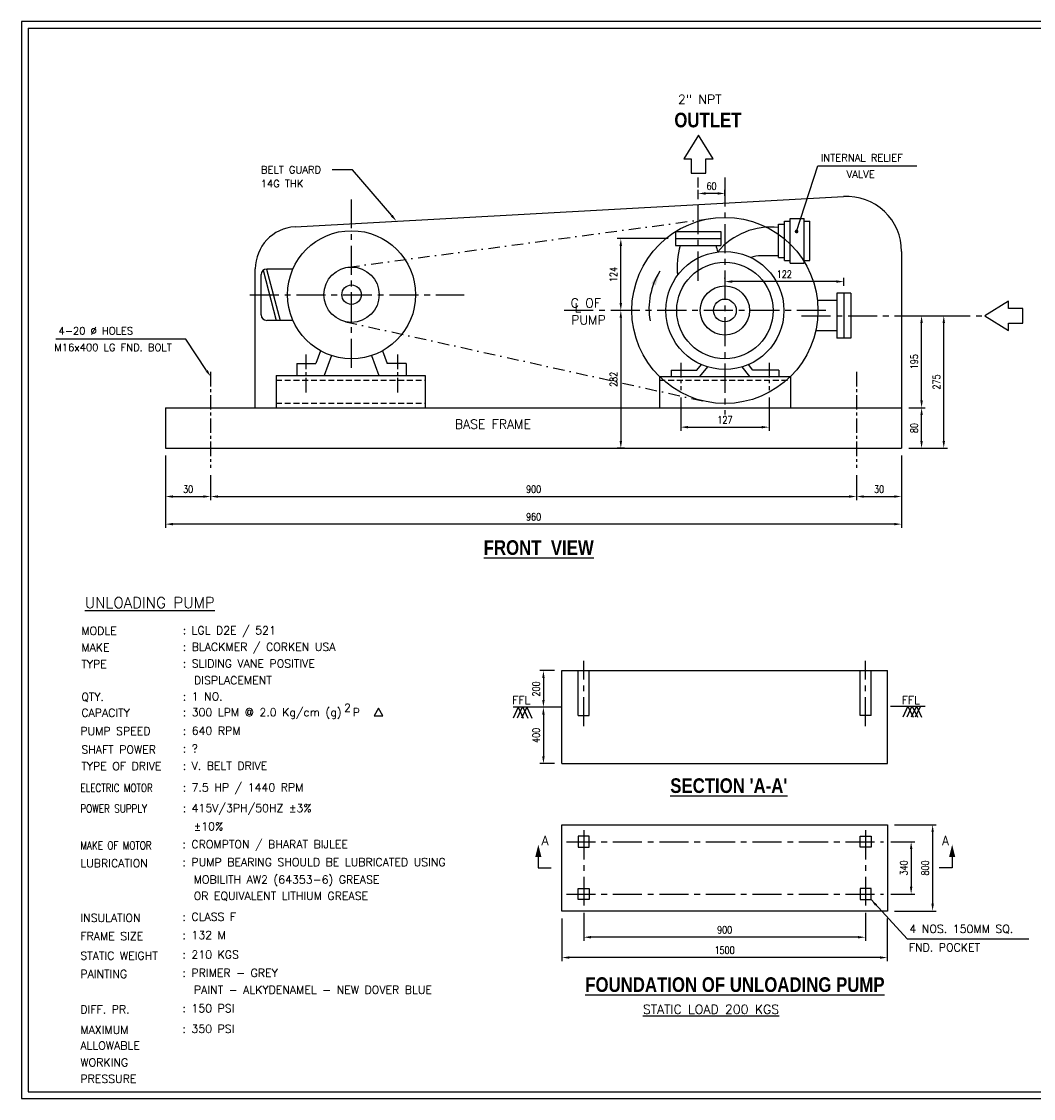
# Model space of a CAD drawing. Header units: millimetres. Extents: x 0 to 420, y 0 to 294.
# Tile 1 of 2: x 0 to 276, y 0 to 294. Entities that reach past the tile are written whole.
import ezdxf

# ---------------------------------------------------------------- set-up
doc = ezdxf.new("R2010")
doc.units = ezdxf.units.MM
doc.header["$LTSCALE"] = 0.25
for name, pattern in [('CENTER', [50.8, 31.75, -6.35, 6.35, -6.35]), ('DASHDOT', [25.4, 12.7, -6.35, 0, -6.35]), ('HIDDEN', [9.525, 6.35, -3.175])]:
    doc.linetypes.add(name, pattern=pattern)
for name, color, linetype in [('Cen', 8, 'CENTER'), ('dashdot', 6, 'DASHDOT'), ('dim', 1, 'Continuous'), ('Dwg', 7, 'Continuous'), ('hid', 1, 'HIDDEN'), ('TEXT', 3, 'Continuous')]:
    doc.layers.add(name, color=color, linetype=linetype)
doc.styles.add('dim', font='simplex.shx', dxfattribs={"width": 0.8})
doc.styles.add('ROM', font='romans.shx')
doc.styles.add('RS', font='ROMANT', dxfattribs={"width": 0.8, "height": 3})
doc.styles.add('style1', font='swisscbo.ttf')
doc.dimstyles.new('ISO-25', dxfattribs={"dimtxt": 2, "dimasz": 2, "dimexe": 1, "dimexo": 2, "dimgap": 1, "dimtad": 1, "dimtxsty": 'dim', "dimcen": 2.5, "dimclrd": 256, "dimclre": 256, "dimadec": 0, "dimazin": 0, "dimtfac": 1, "dimtmove": 0, "dimatfit": 3, "dimfxl": 0, "dimlwd": -1, "dimlwe": -1, "dimarcsym": 0})

# ---------------------------------------------------------------- blocks, each defined once
blk = doc.blocks.new('*D3')
at = {"layer": 'Defpoints', "color": 0}
for p in [(240.21, 188.51), (245.67, 188.51), (240.21, 177.46)]:
    blk.add_point(p, dxfattribs=at)
at = {"layer": 'dim'}
for p, q in [((242.21, 188.51), (246.67, 188.51)), ((245.67, 179.46), (245.67, 186.51)), ((242.21, 177.46), (246.67, 177.46))]:
    blk.add_line(p, q, dxfattribs=at)
for points in [[(245.33, 186.51), (246, 186.51), (245.67, 188.51)], [(245.33, 179.46), (246, 179.46), (245.67, 177.46)]]:
    blk.add_solid(points, dxfattribs=at)
at = {"layer": 'dim', "color": 0, "insert": (243.67, 182.99), "char_height": 2, "attachment_point": 5, "rotation": 90, "style": 'dim'}
blk.add_mtext('80', dxfattribs=at)
blk = doc.blocks.new('*D4')
at = {"layer": 'Defpoints', "color": 0}
for p in [(240.21, 213.65), (245.67, 213.65), (240.21, 188.51)]:
    blk.add_point(p, dxfattribs=at)
at = {"layer": 'dim'}
for p, q in [((242.21, 213.65), (246.67, 213.65)), ((245.67, 190.51), (245.67, 211.65)), ((242.21, 188.51), (246.67, 188.51))]:
    blk.add_line(p, q, dxfattribs=at)
for points in [[(245.33, 211.65), (246, 211.65), (245.67, 213.65)], [(245.33, 190.51), (246, 190.51), (245.67, 188.51)]]:
    blk.add_solid(points, dxfattribs=at)
at = {"layer": 'dim', "color": 0, "insert": (243.67, 201.08), "char_height": 2, "attachment_point": 5, "rotation": 90, "style": 'dim'}
blk.add_mtext('195', dxfattribs=at)
blk = doc.blocks.new('*D5')
at = {"layer": 'Defpoints', "color": 0}
for p in [(240.21, 213.65), (251.72, 213.65), (240.21, 177.46)]:
    blk.add_point(p, dxfattribs=at)
at = {"layer": 'dim'}
for p, q in [((242.21, 213.65), (252.72, 213.65)), ((251.72, 179.46), (251.72, 211.65)), ((242.21, 177.46), (252.72, 177.46))]:
    blk.add_line(p, q, dxfattribs=at)
for points in [[(251.39, 211.65), (252.06, 211.65), (251.72, 213.65)], [(251.39, 179.46), (252.06, 179.46), (251.72, 177.46)]]:
    blk.add_solid(points, dxfattribs=at)
at = {"layer": 'dim', "color": 0, "insert": (249.72, 195.55), "char_height": 2, "attachment_point": 5, "rotation": 90, "style": 'dim'}
blk.add_mtext('275', dxfattribs=at)
blk = doc.blocks.new('*D6')
at = {"layer": 'Defpoints', "color": 0}
for p in [(166.59, 215.07), (163.58, 177.46), (166.59, 177.46)]:
    blk.add_point(p, dxfattribs=at)
at = {"layer": 'dim'}
for p, q in [((164.59, 215.07), (162.58, 215.07)), ((163.58, 213.07), (163.58, 179.46)), ((164.59, 177.46), (162.58, 177.46))]:
    blk.add_line(p, q, dxfattribs=at)
for points in [[(163.24, 213.07), (163.91, 213.07), (163.58, 215.07)], [(163.24, 179.46), (163.91, 179.46), (163.58, 177.46)]]:
    blk.add_solid(points, dxfattribs=at)
at = {"layer": 'dim', "color": 0, "insert": (161.58, 196.27), "char_height": 2, "attachment_point": 5, "rotation": 90, "style": 'dim'}
blk.add_mtext('282', dxfattribs=at)
blk = doc.blocks.new('*D7')
at = {"layer": 'Defpoints', "color": 0}
for p in [(163.58, 234.71), (178.53, 234.71), (166.59, 215.07)]:
    blk.add_point(p, dxfattribs=at)
at = {"layer": 'dim'}
for p, q in [((176.53, 234.71), (162.58, 234.71)), ((163.58, 217.07), (163.58, 232.71)), ((164.59, 215.07), (162.58, 215.07))]:
    blk.add_line(p, q, dxfattribs=at)
for points in [[(163.24, 232.71), (163.91, 232.71), (163.58, 234.71)], [(163.24, 217.07), (163.91, 217.07), (163.58, 215.07)]]:
    blk.add_solid(points, dxfattribs=at)
at = {"layer": 'dim', "color": 0, "insert": (161.58, 224.89), "char_height": 2, "attachment_point": 5, "rotation": 90, "style": 'dim'}
blk.add_mtext('124', dxfattribs=at)
blk = doc.blocks.new('*D8')
at = {"layer": 'Defpoints', "color": 0}
for p in [(179.92, 193.36), (204.05, 193.36), (204.05, 183.22)]:
    blk.add_point(p, dxfattribs=at)
at = {"layer": 'dim'}
for p, q in [((179.92, 191.36), (179.92, 182.22)), ((204.05, 191.36), (204.05, 182.22)), ((181.92, 183.22), (202.05, 183.22))]:
    blk.add_line(p, q, dxfattribs=at)
for points in [[(181.92, 183.56), (181.92, 182.89), (179.92, 183.22)], [(202.05, 183.56), (202.05, 182.89), (204.05, 183.22)]]:
    blk.add_solid(points, dxfattribs=at)
at = {"layer": 'dim', "color": 0, "insert": (191.99, 185.22), "char_height": 2, "attachment_point": 5, "style": 'dim'}
blk.add_mtext('127', dxfattribs=at)
blk = doc.blocks.new('*D9')
at = {"layer": 'Defpoints', "color": 0}
for p in [(191.99, 222.96), (191.99, 221.79), (224.41, 219.82)]:
    blk.add_point(p, dxfattribs=at)
at = {"layer": 'dim'}
for p, q in [((191.99, 223.79), (191.99, 223.96)), ((224.41, 221.82), (224.41, 223.96)), ((222.41, 222.96), (193.99, 222.96))]:
    blk.add_line(p, q, dxfattribs=at)
for points in [[(193.99, 223.3), (193.99, 222.63), (191.99, 222.96)], [(222.41, 223.3), (222.41, 222.63), (224.41, 222.96)]]:
    blk.add_solid(points, dxfattribs=at)
at = {"layer": 'dim', "color": 0, "insert": (208.2, 224.96), "char_height": 2, "attachment_point": 5, "style": 'dim'}
blk.add_mtext('122', dxfattribs=at)
blk = doc.blocks.new('*D10')
at = {"layer": 'Defpoints', "color": 0}
for p in [(39.31, 177.46), (51.62, 172.12), (51.62, 164.29)]:
    blk.add_point(p, dxfattribs=at)
at = {"layer": 'dim'}
for p, q in [((39.31, 175.46), (39.31, 163.29)), ((51.62, 170.12), (51.62, 163.29)), ((41.31, 164.29), (49.62, 164.29))]:
    blk.add_line(p, q, dxfattribs=at)
for points in [[(41.31, 164.62), (41.31, 163.96), (39.31, 164.29)], [(49.62, 164.62), (49.62, 163.96), (51.62, 164.29)]]:
    blk.add_solid(points, dxfattribs=at)
at = {"layer": 'dim', "color": 0, "insert": (45.47, 166.29), "char_height": 2, "attachment_point": 5, "style": 'dim'}
blk.add_mtext('30', dxfattribs=at)
blk = doc.blocks.new('*D11')
at = {"layer": 'Defpoints', "color": 0}
for p in [(51.62, 172.12), (227.9, 172.12), (227.9, 164.29)]:
    blk.add_point(p, dxfattribs=at)
at = {"layer": 'dim'}
for p, q in [((51.62, 170.12), (51.62, 163.29)), ((227.9, 170.12), (227.9, 163.29)), ((53.62, 164.29), (225.9, 164.29))]:
    blk.add_line(p, q, dxfattribs=at)
for points in [[(53.62, 164.62), (53.62, 163.96), (51.62, 164.29)], [(225.9, 164.62), (225.9, 163.96), (227.9, 164.29)]]:
    blk.add_solid(points, dxfattribs=at)
at = {"layer": 'dim', "color": 0, "insert": (139.76, 166.29), "char_height": 2, "attachment_point": 5, "style": 'dim'}
blk.add_mtext('900', dxfattribs=at)
blk = doc.blocks.new('*D12')
at = {"layer": 'Defpoints', "color": 0}
for p in [(240.21, 177.46), (227.9, 172.12), (240.21, 164.29)]:
    blk.add_point(p, dxfattribs=at)
at = {"layer": 'dim'}
for p, q in [((240.21, 175.46), (240.21, 163.29)), ((227.9, 170.12), (227.9, 163.29)), ((229.9, 164.29), (238.21, 164.29))]:
    blk.add_line(p, q, dxfattribs=at)
for points in [[(229.9, 164.62), (229.9, 163.96), (227.9, 164.29)], [(238.21, 164.62), (238.21, 163.96), (240.21, 164.29)]]:
    blk.add_solid(points, dxfattribs=at)
at = {"layer": 'dim', "color": 0, "insert": (234.06, 166.29), "char_height": 2, "attachment_point": 5, "style": 'dim'}
blk.add_mtext('30', dxfattribs=at)
blk = doc.blocks.new('*D13')
at = {"layer": 'Defpoints', "color": 0}
for p in [(39.31, 177.46), (240.21, 177.46), (39.31, 156.76)]:
    blk.add_point(p, dxfattribs=at)
at = {"layer": 'dim'}
for p, q in [((39.31, 175.46), (39.31, 155.76)), ((240.21, 175.46), (240.21, 155.76)), ((238.21, 156.76), (41.31, 156.76))]:
    blk.add_line(p, q, dxfattribs=at)
for points in [[(41.31, 157.09), (41.31, 156.42), (39.31, 156.76)], [(238.21, 157.09), (238.21, 156.42), (240.21, 156.76)]]:
    blk.add_solid(points, dxfattribs=at)
at = {"layer": 'dim', "color": 0, "insert": (139.76, 158.76), "char_height": 2, "attachment_point": 5, "style": 'dim'}
blk.add_mtext('960', dxfattribs=at)
blk = doc.blocks.new('*D14')
at = {"layer": 'Defpoints', "color": 0}
for p in [(184.7, 247.02), (184.7, 244.4), (191.99, 244.4)]:
    blk.add_point(p, dxfattribs=at)
at = {"layer": 'dim'}
for p, q in [((184.7, 246.4), (184.7, 248.02)), ((189.99, 247.02), (186.7, 247.02)), ((191.99, 246.4), (191.99, 248.02))]:
    blk.add_line(p, q, dxfattribs=at)
for points in [[(186.7, 247.35), (186.7, 246.68), (184.7, 247.02)], [(189.99, 247.35), (189.99, 246.68), (191.99, 247.02)]]:
    blk.add_solid(points, dxfattribs=at)
at = {"layer": 'dim', "color": 0, "insert": (188.34, 249.02), "char_height": 2, "attachment_point": 5, "style": 'dim'}
blk.add_mtext('60', dxfattribs=at)
blk = doc.blocks.new('*D15')
at = {"layer": 'Defpoints', "color": 0}
for p in [(235.27, 70.06), (235.27, 55.77), (242.82, 55.77)]:
    blk.add_point(p, dxfattribs=at)
at = {"layer": 'dim'}
for p, q in [((237.27, 70.06), (243.82, 70.06)), ((242.82, 68.06), (242.82, 57.77)), ((237.27, 55.77), (243.82, 55.77))]:
    blk.add_line(p, q, dxfattribs=at)
for points in [[(242.49, 68.06), (243.16, 68.06), (242.82, 70.06)], [(242.49, 57.77), (243.16, 57.77), (242.82, 55.77)]]:
    blk.add_solid(points, dxfattribs=at)
at = {"layer": 'dim', "color": 0, "insert": (240.82, 62.91), "char_height": 2, "attachment_point": 5, "rotation": 90, "style": 'dim'}
blk.add_mtext('340', dxfattribs=at)
blk = doc.blocks.new('*D16')
at = {"layer": 'Defpoints', "color": 0}
for p in [(153.45, 52.71), (230.36, 52.71), (153.45, 44.01)]:
    blk.add_point(p, dxfattribs=at)
at = {"layer": 'dim'}
for p, q in [((153.45, 50.71), (153.45, 43.01)), ((230.36, 50.71), (230.36, 43.01)), ((228.36, 44.01), (155.45, 44.01))]:
    blk.add_line(p, q, dxfattribs=at)
for points in [[(155.45, 44.34), (155.45, 43.68), (153.45, 44.01)], [(228.36, 44.34), (228.36, 43.68), (230.36, 44.01)]]:
    blk.add_solid(points, dxfattribs=at)
at = {"layer": 'dim', "color": 0, "insert": (191.91, 46.01), "char_height": 2, "attachment_point": 5, "style": 'dim'}
blk.add_mtext('900', dxfattribs=at)
blk = doc.blocks.new('*D17')
at = {"layer": 'Defpoints', "color": 0}
for p in [(147.49, 51.14), (236.32, 51.14), (147.49, 38.46)]:
    blk.add_point(p, dxfattribs=at)
at = {"layer": 'dim'}
for p, q in [((147.49, 49.14), (147.49, 37.46)), ((236.32, 49.14), (236.32, 37.46)), ((234.32, 38.46), (149.49, 38.46))]:
    blk.add_line(p, q, dxfattribs=at)
for points in [[(149.49, 38.79), (149.49, 38.13), (147.49, 38.46)], [(234.32, 38.79), (234.32, 38.13), (236.32, 38.46)]]:
    blk.add_solid(points, dxfattribs=at)
at = {"layer": 'dim', "color": 0, "insert": (191.91, 40.46), "char_height": 2, "attachment_point": 5, "style": 'dim'}
blk.add_mtext('1500', dxfattribs=at)
blk = doc.blocks.new('*D18')
at = {"layer": 'Defpoints', "color": 0}
for p in [(236.32, 74.69), (236.32, 51.14), (248.68, 51.14)]:
    blk.add_point(p, dxfattribs=at)
at = {"layer": 'dim'}
for p, q in [((238.32, 74.69), (249.68, 74.69)), ((248.68, 72.69), (248.68, 53.14)), ((238.32, 51.14), (249.68, 51.14))]:
    blk.add_line(p, q, dxfattribs=at)
for points in [[(248.35, 72.69), (249.02, 72.69), (248.68, 74.69)], [(248.35, 53.14), (249.02, 53.14), (248.68, 51.14)]]:
    blk.add_solid(points, dxfattribs=at)
at = {"layer": 'dim', "color": 0, "insert": (246.68, 62.91), "char_height": 2, "attachment_point": 5, "rotation": 90, "style": 'dim'}
blk.add_mtext('800', dxfattribs=at)
blk = doc.blocks.new('*D19')
at = {"layer": 'Defpoints', "color": 0}
for p in [(147.49, 116.77), (142.45, 106.79), (147.49, 106.79)]:
    blk.add_point(p, dxfattribs=at)
at = {"layer": 'dim'}
for p, q in [((145.49, 116.77), (141.45, 116.77)), ((142.45, 114.77), (142.45, 108.79)), ((145.49, 106.79), (141.45, 106.79))]:
    blk.add_line(p, q, dxfattribs=at)
for points in [[(142.12, 114.77), (142.79, 114.77), (142.45, 116.77)], [(142.12, 108.79), (142.79, 108.79), (142.45, 106.79)]]:
    blk.add_solid(points, dxfattribs=at)
at = {"layer": 'dim', "color": 0, "insert": (140.45, 111.78), "char_height": 2, "attachment_point": 5, "rotation": 90, "style": 'dim'}
blk.add_mtext('200', dxfattribs=at)
blk = doc.blocks.new('*D20')
at = {"layer": 'Defpoints', "color": 0}
for p in [(147.16, 106.79), (142.45, 91.4), (147.49, 91.4)]:
    blk.add_point(p, dxfattribs=at)
at = {"layer": 'dim'}
for p, q in [((145.16, 106.79), (141.45, 106.79)), ((142.45, 104.79), (142.45, 93.4)), ((145.49, 91.4), (141.45, 91.4))]:
    blk.add_line(p, q, dxfattribs=at)
for points in [[(142.12, 104.79), (142.79, 104.79), (142.45, 106.79)], [(142.12, 93.4), (142.79, 93.4), (142.45, 91.4)]]:
    blk.add_solid(points, dxfattribs=at)
at = {"layer": 'dim', "color": 0, "insert": (140.45, 99.09), "char_height": 2, "attachment_point": 5, "rotation": 90, "style": 'dim'}
blk.add_mtext('400', dxfattribs=at)

msp = doc.modelspace()

# ---------------------------------------------------------------- linework, layer by layer
for p, q in [((0, 293.938), (0, 0)), ((420, 293.938), (0, 293.938)), ((0, 0), (420, 0))]:
    msp.add_line(p, q)
at = {"layer": 'Cen'}
for p, q in [((184.703, 223.198), (184.703, 251.361)), ((191.987, 251.361), (191.987, 186.698)), ((90.071, 199.408), (90.071, 245.382)), ((62.312, 219.378), (120.824, 219.378)), ((219.561, 215.074), (147.86, 215.074)), ((212.901, 213.648), (262.963, 213.648)), ((153.451, 101.627), (153.451, 119.463)), ((230.365, 101.627), (230.365, 119.463)), ((153.451, 73.205), (153.451, 52.711)), ((230.365, 73.205), (230.365, 52.711)), ((148.709, 70.057), (235.269, 70.057)), ((148.709, 55.773), (235.269, 55.773))]:
    msp.add_line(p, q, dxfattribs=at)
at = {"layer": 'Cen', "ltscale": 0.5}
for p, q in [((77.564, 203.037), (77.564, 192.565)), ((102.578, 203.037), (102.578, 192.565)), ((179.921, 200.792), (179.921, 193.357)), ((204.053, 200.792), (204.053, 193.357)), ((51.621, 198.33), (51.621, 172.119)), ((227.902, 198.33), (227.902, 172.119))]:
    msp.add_line(p, q, dxfattribs=at)
at = {"layer": 'dashdot'}
for p, q in [((89.065, 226.863), (188.602, 240.248)), ((88.437, 212.005), (186.491, 190.275))]:
    msp.add_line(p, q, dxfattribs=at)
at = {"layer": 'dim'}
for p, q in [((1.794, 292.143), (418.206, 292.143)), ((90.313, 253.467), (84.794, 253.467)), ((101.042, 240.958), (90.313, 253.467)), ((211.557, 236.633), (217.316, 254.509)), ((217.316, 254.509), (244.366, 254.509)), ((44.874, 207.285), (9.363, 207.285)), ((50.523, 198.678), (44.874, 207.285)), ((135.561, 106.792), (134.162, 103.798)), ((136.689, 106.792), (135.29, 103.798)), ((135.561, 106.792), (136.96, 103.798)), ((137.88, 106.792), (136.481, 103.798)), ((136.814, 106.792), (138.213, 103.798)), ((137.88, 106.792), (139.279, 103.798)), ((237.153, 107.04), (246.605, 107.04)), ((241.946, 107.04), (240.547, 104.046)), ((243.011, 107.04), (241.612, 104.046)), ((241.946, 107.04), (243.344, 104.046)), ((244.264, 107.04), (242.865, 104.046)), ((243.136, 107.04), (244.535, 104.046)), ((245.329, 107.04), (243.931, 104.046)), ((244.264, 107.04), (245.663, 104.046)), ((141.058, 62.915), (144.601, 62.915)), ((254.014, 62.915), (250.472, 62.915))]:
    msp.add_line(p, q, dxfattribs=at)
for points in [[(1.794, 292.143), (1.794, 1.794), (418.206, 1.794)], [(141.058, 65.915), (141.058, 62.915)], [(254.014, 65.915), (254.014, 62.915)]]:
    msp.add_lwpolyline(points, dxfattribs=at)
at = {"layer": 'dim', "const_width": 0.5}
msp.add_lwpolyline([(211.307, 236.633, 1), (211.807, 236.633, 1)], format="xyb", close=True, dxfattribs=at)
at = {"layer": 'dim'}
msp.add_arc((190.346, 215.558), 19.08, 147.61671, 190.00401, dxfattribs=at)
for points in [[(101.295, 241.175), (100.789, 240.741), (102.344, 239.44)], [(171.887, 222.47), (173.086, 221.888), (174.233, 225.777)], [(50.802, 198.861), (50.245, 198.495), (51.621, 197.006)], [(141.892, 65.915), (141.058, 69.279), (140.225, 65.915)], [(253.181, 65.915), (254.014, 69.279), (254.848, 65.915)]]:
    msp.add_solid(points, dxfattribs=at)
at = {"layer": 'Dwg'}
for p, q in [((74.669, 237.91), (224.382, 246.187)), ((206.6, 229.519), (206.6, 238.644)), ((206.6, 238.644), (208.269, 238.644)), ((208.269, 228.684), (208.269, 239.479)), ((208.269, 239.479), (209.793, 239.479)), ((209.793, 227.96), (209.793, 240.203)), ((209.793, 240.203), (213.604, 240.203)), ((213.604, 227.96), (213.604, 240.203)), ((213.604, 239.479), (215.128, 239.479)), ((215.128, 228.684), (215.128, 239.479)), ((178.533, 236.619), (190.872, 236.619)), ((178.533, 236.619), (178.533, 232.792)), ((190.872, 236.619), (190.872, 232.792)), ((178.533, 234.706), (190.872, 234.706)), ((178.533, 232.792), (190.872, 232.792)), ((206.6, 230.023), (201.932, 230.023)), ((206.6, 229.519), (208.269, 229.519)), ((240.21, 231.21), (240.21, 177.461)), ((63.804, 188.511), (63.804, 226.427)), ((66.873, 226.389), (70.561, 212.367)), ((74.062, 226.389), (66.914, 226.389)), ((208.269, 228.684), (209.793, 228.684)), ((209.793, 227.96), (213.604, 227.96)), ((213.604, 228.684), (215.128, 228.684)), ((65.414, 213.867), (65.414, 224.889)), ((65.948, 226.036), (69.543, 212.367)), ((222.495, 217.765), (217.245, 217.765)), ((222.495, 219.817), (222.495, 207.478)), ((226.323, 219.817), (222.495, 219.817)), ((224.409, 219.817), (224.409, 207.478)), ((226.323, 219.817), (226.323, 207.478)), ((74.062, 212.367), (66.914, 212.367)), ((222.495, 209.53), (216.775, 209.53)), ((226.323, 207.478), (222.495, 207.478)), ((81.612, 204.084), (80.343, 200.589)), ((98.53, 204.084), (99.799, 200.589)), ((75.156, 200.589), (75.156, 197.358)), ((75.156, 200.589), (80.343, 200.589)), ((84.578, 202.786), (82.607, 197.358)), ((95.564, 202.786), (97.535, 197.358)), ((104.986, 200.589), (99.799, 200.589)), ((104.986, 200.589), (104.986, 197.358)), ((184.33, 198.746), (185.572, 200.304)), ((199.644, 198.746), (198.402, 200.304)), ((69.489, 197.358), (110.211, 197.358)), ((69.489, 197.358), (69.489, 188.511)), ((110.211, 197.358), (110.211, 188.511)), ((174.128, 197.011), (209.846, 197.011)), ((174.128, 197.011), (174.128, 188.511)), ((177.301, 198.746), (177.301, 197.011)), ((177.301, 198.746), (184.33, 198.746)), ((185.166, 197.011), (187.287, 199.672)), ((198.809, 197.011), (196.687, 199.672)), ((206.674, 198.746), (199.644, 198.746)), ((206.674, 198.746), (206.674, 197.011)), ((209.846, 197.011), (209.846, 188.511)), ((39.314, 188.511), (240.21, 188.511)), ((39.314, 188.511), (39.314, 177.461)), ((39.314, 177.461), (240.21, 177.461)), ((147.492, 91.396), (147.492, 116.771)), ((147.492, 116.771), (236.323, 116.771)), ((151.951, 104.551), (151.951, 116.771)), ((154.951, 104.551), (154.951, 116.771)), ((228.865, 104.551), (228.865, 116.771)), ((231.865, 104.551), (231.865, 116.771)), ((236.323, 91.396), (236.323, 116.771)), ((147.162, 106.792), (134.213, 106.792)), ((151.951, 104.551), (154.951, 104.551)), ((231.865, 104.551), (228.865, 104.551)), ((147.492, 91.396), (236.323, 91.396))]:
    msp.add_line(p, q, dxfattribs=at)
for points in [[(182.802, 256.508), (182.802, 252.54), (186.819, 252.54), (186.819, 256.508), (188.804, 256.508), (184.81, 262.902), (180.817, 256.508)], [(269.357, 211.639), (273.325, 211.639), (273.325, 215.656), (269.357, 215.656), (269.357, 217.642), (262.963, 213.648), (269.357, 209.654)], [(147.492, 74.691), (236.323, 74.691), (236.323, 51.139), (147.492, 51.139)], [(151.951, 68.557), (154.951, 68.557), (154.951, 71.557), (151.951, 71.557)], [(231.865, 68.557), (228.865, 68.557), (228.865, 71.557), (231.865, 71.557)], [(151.951, 57.273), (154.951, 57.273), (154.951, 54.273), (151.951, 54.273)], [(231.865, 57.273), (228.865, 57.273), (228.865, 54.273), (231.865, 54.273)]]:
    msp.add_lwpolyline(points, close=True, dxfattribs=at)
for centre, radius in [((191.987, 215.074), 25.401), ((90.071, 219.378), 17.477), ((191.987, 215.074), 16.103), ((90.071, 219.378), 7.552), ((191.987, 215.074), 13.161), ((90.071, 219.378), 2.652), ((191.987, 215.074), 6.72), ((191.987, 215.074), 3.115)]:
    msp.add_circle(centre, radius, dxfattribs=at)
for centre, radius, start, end in [((225.21, 231.21), 15, 0, 93.16459), ((75.304, 226.427), 11.5, 93.16459, 180), ((204.527, 218.954), 18.886, 83.70026, 140.14278), ((200.33, 226.837), 21.376, 163.82311, 185.78847), ((169.075, 226.837), 21.376, 11.38888, 16.17689), ((202.289, 218.592), 11.437, 91.78928, 106.55459), ((66.914, 224.889), 1.5, 90, 180), ((66.914, 213.867), 1.5, 180, 270)]:
    msp.add_arc(centre, radius, start, end, dxfattribs=at)
at = {"layer": 'hid'}
for p, q in [((69.489, 196.077), (110.211, 196.077)), ((174.128, 196.077), (209.846, 196.077)), ((69.489, 189.792), (110.211, 189.792))]:
    msp.add_line(p, q, dxfattribs=at)
at = {"layer": 'TEXT'}
msp.add_lwpolyline([(96.219, 104.434), (98.647, 104.434), (97.433, 106.536)], close=True, dxfattribs=at)

# ---------------------------------------------------------------- texts
at = {"layer": 'dim', "style": 'dim'}
for s, p in [('INTERNAL RELIEF', (218.166, 255.761)), ('BELT GUARD', (65.329, 252.495)), ('VALVE', (225.182, 251.245)), ('14G THK', (65.267, 248.688)), ('4-20 %%C HOLES', (10.087, 208.497)), ('M16x400 LG FND. BOLT', (8.935, 204.005))]:
    msp.add_text(s, height=2, dxfattribs=at).set_placement(p)
at = {"layer": 'TEXT'}
for s, height, style, p in [('2" NPT', 2.5, 'dim', (179.168, 271.442)), ('OUTLET', 4, 'style1', (178.183, 265.057)), ('C OF', 2.5, 'dim', (149.886, 215.873)), ('L', 2.5, 'dim', (150.951, 214.584)), ('PUMP', 2.5, 'dim', (150.024, 211.235)), ('BASE FRAME', 2.5, 'dim', (118.262, 182.799)), ('%%UFRONT  VIEW', 4, 'style1', (126.149, 148.364)), ('MODLE', 2.1907, 'ROM', (16.319, 126.549)), (': LGL D2E / 521', 2.19072, 'ROM', (43.972, 126.678)), ('MAKE  ', 2.1907, 'ROM', (16.319, 122.028)), (': BLACKMER / CORKEN USA', 2.19072, 'ROM', (43.999, 122.156)), ('TYPE', 2.1907, 'ROM', (16.32, 117.459)), (': SLIDING VANE POSITIVE', 2.19072, 'ROM', (44.009, 117.597)), ('DISPLACEMENT', 2.19072, 'ROM', (47.089, 113.039)), ('QTY.      ', 2.1907, 'ROM', (16.32, 108.509)), (': 1 NO.', 2.1907, 'ROM', (44.009, 108.646)), ('FFL', 2.1907, 'ROM', (133.921, 107.631)), ('FFL', 2.1907, 'ROM', (240.227, 107.631)), ('CAPACITY', 2.1907, 'ROM', (16.32, 104.171)), (': 300 LPM @ 2.0 Kg/cm (g)  P', 2.19072, 'ROM', (44.009, 104.308)), ('2', 2.191, 'ROM', (88.029, 105.562)), ('PUMP SPEED', 2.1907, 'ROM', (16.057, 99.171)), (': 640 RPM', 2.1907, 'ROM', (44.009, 99.271)), ('SHAFT POWER', 2.19072, 'ROM', (16.319, 94.129)), (': ?', 2.1907, 'ROM', (44.009, 94.413)), ('TYPE OF DRIVE', 2.19072, 'ROM', (16.319, 89.607)), (': V. BELT DRIVE', 2.19072, 'ROM', (43.972, 89.696)), (': 7.5 HP / 1440 RPM', 2.19072, 'ROM', (43.977, 83.792)), ("%%USECTION 'A-A'", 4, 'style1', (177.077, 83.382)), (': 415V/3PH/50HZ %%P3%', 2.19072, 'ROM', (43.973, 78.171)), ('%%P10%', 2.1907, 'ROM', (46.981, 73.173)), (': CROMPTON / BHARAT BIJLEE ', 2.19072, 'ROM', (43.932, 68.282)), ('A', 2.5, 'dim', (141.937, 69.153)), ('A', 2.5, 'dim', (251.231, 69.153)), ('LUBRICATION', 2.19072, 'ROM', (16.057, 63.097)), (': PUMP BEARING SHOULD BE LUBRICATED USING', 2.19072, 'ROM', (43.932, 63.402)), ('MOBILITH AW2 (64353-6) GREASE', 2.19072, 'ROM', (46.981, 58.64)), ('OR EQUIVALENT LITHIUM GREASE', 2.19072, 'ROM', (46.981, 54.184)), ('INSULATION', 2.1907, 'ROM', (16.057, 48.188)), (': CLASS F', 2.1907, 'ROM', (43.932, 48.494)), ('4 NOS. 150MM SQ.', 2.19072, 'ROM', (242.347, 45.199)), ('FRAME SIZE', 2.1907, 'ROM', (16.057, 43.196)), (': 132 M', 2.1907, 'ROM', (43.932, 43.501)), ('FND. POCKET', 2.19072, 'ROM', (242.193, 40.129)), ('STATIC WEIGHT', 2.19072, 'ROM', (16.057, 37.87)), (': 210 KGS', 2.1907, 'ROM', (43.932, 38.175)), (': PRIMER - GREY', 2.19072, 'ROM', (43.932, 33.183)), ('PAINTING', 2.1907, 'ROM', (16.057, 32.878)), ('%%UFOUNDATION OF UNLOADING PUMP', 4, 'style1', (153.867, 29.081)), ('PAINT - ALKYDENAMEL - NEW DOVER BLUE', 2.19072, 'ROM', (47.054, 28.565)), ('DIFF. PR.', 2.1907, 'ROM', (16.057, 23.203)), (': 150 PSI', 2.1907, 'ROM', (43.932, 23.508)), ('%%USTATIC LOAD 200 KGS', 2.5, 'dim', (169.611, 23.08)), ('MAXIMUM', 2.1907, 'ROM', (16.057, 17.601)), (': 350 PSI', 2.1907, 'ROM', (43.932, 17.906)), ('ALLOWABLE', 2.1907, 'ROM', (16.057, 13.323)), ('WORKING', 2.1907, 'ROM', (16.057, 8.74)), ('PRESSURE', 2.1907, 'ROM', (16.057, 4.258))]:
    msp.add_text(s, height=height, dxfattribs=dict(at, style=style)).set_placement(p)
at = {"layer": 'TEXT', "color": 4, "style": 'RS'}
msp.add_text('%%UUNLOADING PUMP', height=2.98735, dxfattribs=at).set_placement((17.269, 133.828))
at = {"layer": 'TEXT', "style": 'ROM', "width": 0.8}
for s, p in [('ELECTRIC MOTOR', (16.057, 83.663)), ('POWER SUPPLY', (16.057, 78.013)), ('MAKE OF MOTOR', (16.057, 67.977))]:
    msp.add_text(s, height=2.19072, dxfattribs=at).set_placement(p)

# ---------------------------------------------------------------- dimensions: what is measured, and where the dimension line sits
at = {"layer": 'dim'}
for base, p1, p2, text, picture, middle in [((184.703, 247.016), (191.987, 244.396), (184.703, 244.396), '60', '*D14', (188.345, 249.016)), ((191.987, 222.962), (224.409, 219.817), (191.987, 221.794), '122', '*D9', (208.198, 224.962)), ((204.053, 183.222), (179.921, 193.357), (204.053, 193.357), '127', '*D8', (191.987, 185.222)), ((51.621, 164.29), (39.314, 177.461), (51.621, 172.119), '30', '*D10', (45.467, 166.29)), ((39.314, 156.756), (240.21, 177.461), (39.314, 177.461), '960', '*D13', (139.762, 158.756)), ((240.21, 164.29), (227.902, 172.119), (240.21, 177.461), '30', '*D12', (234.056, 166.29)), ((227.902, 164.29), (51.621, 172.119), (227.902, 172.119), '900', '*D11', (139.762, 166.29)), ((147.492, 38.461), (236.323, 51.139), (147.492, 51.139), '1500', '*D17', (191.908, 40.461)), ((153.451, 44.011), (230.365, 52.711), (153.451, 52.711), '900', '*D16', (191.908, 46.011))]:
    dim = msp.add_linear_dim(base=base, p1=p1, p2=p2, text=text, dimstyle='ISO-25', dxfattribs=at)
    dim.commit()
    dim.dimension.update_dxf_attribs({"geometry": picture, "text_midpoint": middle})
for base, p1, p2, angle, text, picture, middle in [((163.577, 234.706), (166.586, 215.074), (178.533, 234.706), 270, '124', '*D7', (161.577, 224.89)), ((163.577, 177.461), (166.586, 215.074), (166.586, 177.461), 90, '282', '*D6', (161.577, 196.268)), ((245.667, 213.648), (240.21, 188.511), (240.21, 213.648), 90, '195', '*D4', (243.667, 201.079)), ((251.724, 213.648), (240.21, 177.461), (240.21, 213.648), 90, '275', '*D5', (249.724, 195.554)), ((245.667, 188.511), (240.21, 177.461), (240.21, 188.511), 90, '80', '*D3', (243.667, 182.986)), ((142.453, 106.792), (147.492, 116.771), (147.492, 106.792), 90, '200', '*D19', (140.453, 111.782)), ((142.453, 91.396), (147.162, 106.792), (147.492, 91.396), 90, '400', '*D20', (140.453, 99.094)), ((248.682, 51.139), (236.323, 74.691), (236.323, 51.139), 90, '800', '*D18', (246.682, 62.915)), ((242.823, 55.773), (235.269, 70.057), (235.269, 55.773), 90, '340', '*D15', (240.823, 62.915))]:
    dim = msp.add_linear_dim(base=base, p1=p1, p2=p2, angle=angle, text=text, dimstyle='ISO-25', dxfattribs=at)
    dim.commit()
    dim.dimension.update_dxf_attribs({"geometry": picture, "text_midpoint": middle})

# ---------------------------------------------------------------- leaders
msp.add_leader([(231.865, 54.273), (241.777, 43.602), (274.908, 43.602)], dimstyle='ISO-25', dxfattribs=at)

doc.saveas('drawing.dxf')
